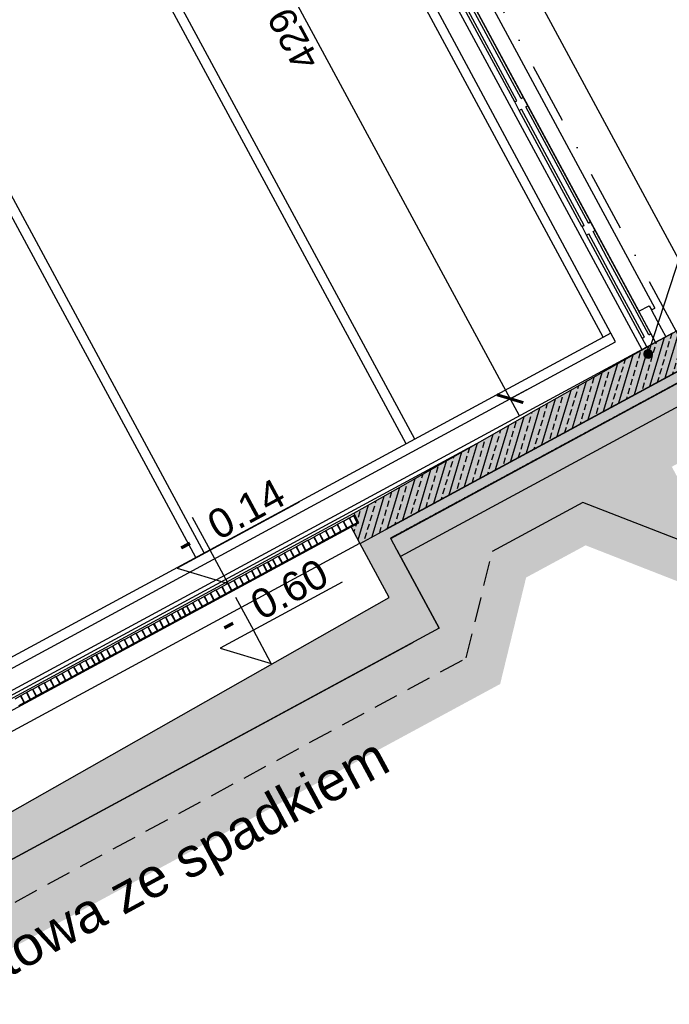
# Model space of a CAD drawing. Header units: millimetres. Extents: x -667476 to -405070, y -32043 to 330643.
# Tile 11 of 55: x -471095 to -467768, y 32077 to 37114. Entities that reach past the tile are written whole.
import ezdxf

# ---------------------------------------------------------------- set-up
doc = ezdxf.new("R2010")
doc.units = ezdxf.units.MM
doc.header["$LTSCALE"] = 10
for name, pattern in [('B0301', [25, 12.5, -6.25, 0, -6.25]), ('DASHDOT', [25.4, 12.7, -6.35, 0, -6.35]), ('DASHED', [19.05, 12.7, -6.35]), ('DASHED2', [0.375, 0.25, -0.125])]:
    doc.linetypes.add(name, pattern=pattern)
for name, color, linetype in [('000', 2, 'Continuous'), ('01 - konstrukcja - płyta - zbrojenie Rozproszone', 250, 'Continuous'), ('01 - konstukcja', 7, 'Continuous'), ('01-konstukcja', 7, 'Continuous'), ('01-warstwy scian', 252, 'Continuous'), ('02-drzwi', 252, 'Continuous'), ('02-element ponizej', 250, 'Continuous'), ('02-elementy wyposazenia', 250, 'Continuous'), ('02-izolacja wodna', 3, 'DASHED2'), ('04 - hatch czarny', 250, 'Continuous'), ('04 - hatch sciany', 250, 'Continuous'), ('04-hatch czarny', 250, 'Continuous'), ('05-grafika', 251, 'Continuous'), ('05-osie', 1, 'DASHDOT'), ('05-tekst', 1, 'Continuous'), ('05-wymiary PB', 3, 'Continuous'), ('06-elewacja cienka', 250, 'Continuous')]:
    doc.layers.add(name, color=color, linetype=linetype)
doc.styles.add('1-100', font='arial.ttf', dxfattribs={"height": 200})
doc.styles.add('1-50', font='arial.ttf', dxfattribs={"height": 100})
doc.styles.get("Standard").update_dxf_attribs({"font": 'arial.ttf'})
doc.dimstyles.new('1-100', dxfattribs={"dimtxt": 140, "dimasz": 100, "dimexe": 100, "dimexo": 300, "dimgap": 30, "dimtad": 1, "dimdec": 0, "dimlfac": 0.1, "dimtxsty": 'Standard', "dimblk": 'ARCHTICK', "dimcen": 0.09, "dimdle": 100, "dimclre": 252, "dimadec": 0, "dimazin": 0, "dimtfac": 1, "dimtdec": 0, "dimtmove": 0, "dimatfit": 3, "dimfxl": 1, "dimfxlon": 1, "dimarcsym": 0})
doc.dimstyles.new('1-50', dxfattribs={"dimtxt": 100, "dimasz": 50, "dimexe": 100, "dimexo": 75, "dimgap": 30, "dimtad": 1, "dimdec": 0, "dimlfac": 0.1, "dimtxsty": 'Standard', "dimblk": 'ARCHTICK', "dimcen": 250, "dimdle": 30, "dimclre": 252, "dimadec": 0, "dimazin": 0, "dimtfac": 1, "dimtdec": 0, "dimtmove": 0, "dimatfit": 3, "dimfxl": 50, "dimfxlon": 1, "dimarcsym": 0})
pattern_1 = [(73.388907, (-552036.92, 155815.11), (-60.84997, 18.152992), []), (73.388907, (-551997.416, 155836.46), (-60.84997, 18.152992), [31.75, -15.875])]

# ---------------------------------------------------------------- blocks, each defined once
blk = doc.blocks.new('brama 310 przekrój')
at = {"layer": '01 - konstukcja'}
blk.add_line((40191.3, 3341.4), (40001.3, 3341.4), dxfattribs=at)
at = {"layer": '01-warstwy scian'}
for p, q in [((40113.8, 3541.4), (40113.8, 3691.4)), ((40138.8, 3541.4), (40138.8, 3691.4)), ((40113.8, 3391.4), (40113.8, 3541.4)), ((40138.8, 3391.4), (40138.8, 3541.4))]:
    blk.add_line(p, q, dxfattribs=at)
at = {"layer": '02-drzwi'}
for p, q in [((40101.3, 6506.4), (40101.3, 6556.4)), ((40141.3, 6556.4), (40101.3, 6556.4)), ((40181.3, 6556.4), (40141.3, 6556.4)), ((40181.3, 6506.4), (40181.3, 6556.4)), ((40101.3, 6391.4), (40101.3, 6506.4)), ((40181.3, 6506.4), (40101.3, 6506.4)), ((40151.3, 6391.4), (40151.3, 6506.4)), ((40101.3, 5491.4), (40101.3, 6391.4)), ((40113.8, 6391.4), (40101.3, 6391.4)), ((40113.8, 5491.4), (40113.8, 6391.4)), ((40138.8, 5491.4), (40138.8, 6391.4)), ((40151.3, 6391.4), (40138.8, 6391.4)), ((40151.3, 5491.4), (40151.3, 6391.4)), ((40101.3, 5441.4), (40101.3, 5491.4)), ((40113.8, 5491.4), (40101.3, 5491.4)), ((40151.3, 5491.4), (40138.8, 5491.4)), ((40151.3, 5441.4), (40151.3, 5491.4)), ((40101.3, 4765.9), (40101.3, 5441.4)), ((40113.8, 5441.4), (40101.3, 5441.4)), ((40113.8, 4765.9), (40113.8, 5441.4)), ((40138.8, 4765.9), (40138.8, 5441.4)), ((40151.3, 5441.4), (40138.8, 5441.4)), ((40151.3, 4765.9), (40151.3, 5441.4)), ((40101.3, 4715.9), (40101.3, 4765.9)), ((40113.8, 4765.9), (40101.3, 4765.9)), ((40151.3, 4765.9), (40138.8, 4765.9)), ((40151.3, 4715.9), (40151.3, 4765.9)), ((40101.3, 4041.4), (40101.3, 4715.9)), ((40113.8, 4715.9), (40101.3, 4715.9)), ((40113.8, 4040.4), (40113.8, 4715.9)), ((40138.8, 4040.4), (40138.8, 4715.9)), ((40151.3, 4715.9), (40138.8, 4715.9)), ((40151.3, 4041.4), (40151.3, 4715.9)), ((40101.3, 4040.4), (40101.3, 4041.4)), ((40101.3, 4041.4), (40113.8, 4041.4)), ((40101.3, 3991.4), (40101.3, 4040.4)), ((40113.8, 4040.4), (40101.3, 4040.4)), ((40138.8, 4041.4), (40151.3, 4041.4)), ((40151.3, 4040.4), (40138.8, 4040.4)), ((40151.3, 4040.4), (40151.3, 4041.4)), ((40151.3, 3991.4), (40151.3, 4040.4)), ((40101.3, 3391.4), (40101.3, 3991.4)), ((40113.8, 3991.4), (40101.3, 3991.4)), ((40113.8, 3841.4), (40113.8, 3991.4)), ((40138.8, 3841.4), (40138.8, 3991.4)), ((40151.3, 3991.4), (40138.8, 3991.4)), ((40151.3, 3391.4), (40151.3, 3991.4)), ((40113.8, 3691.4), (40113.8, 3841.4)), ((40138.8, 3691.4), (40138.8, 3841.4)), ((40101.3, 3341.4), (40101.3, 3391.4)), ((40113.8, 3391.4), (40101.3, 3391.4)), ((40151.3, 3391.4), (40138.8, 3391.4)), ((40151.3, 3341.4), (40151.3, 3391.4))]:
    blk.add_line(p, q, dxfattribs=at)
at = {"layer": '06-elewacja cienka'}
blk.add_line((40181.3, 6506.4), (40181.3, 3341.4), dxfattribs=at)
blk = doc.blocks.new('kota1')
at = {"layer": '05-grafika'}
for points in [[(0, 257), (0, 128.5)], [(345, 128.5), (-128.5, 128.5), (0, 0)], [(0, 0), (0, 128.5)]]:
    blk.add_lwpolyline(points, dxfattribs=at)
at = {"layer": '05-tekst', "style": '1-50', "flags": 12}
for tag, p in [('PLUS/MIUNUS', (-128.5, 143.8)), ('WYSOKOSC', (0, 143.8))]:
    blk.add_attdef(tag, p, '', height=100, dxfattribs=at)
blk = doc.blocks.new('_ArchTick')
at = {"color": 0, "linetype": 'ByBlock', "const_width": 0.15}
blk.add_lwpolyline([(-0.5, -0.5), (0.5, 0.5)], dxfattribs=at)
blk = doc.blocks.new('*D458')
at = {"layer": '05-wymiary PB', "color": 0, "lineweight": -2, "transparency": 16777216}
blk.add_line((-468536.2, 35087.2), (-470670.6, 39036.5), dxfattribs=at)
at = {"layer": '05-wymiary PB', "color": 252, "lineweight": -2, "transparency": 16777216}
for p, q in [((-470623.9, 38948), (-470535.1, 38996.1)), ((-468584.7, 35174.7), (-468495.8, 35222.8))]:
    blk.add_line(p, q, dxfattribs=at)
at = {"layer": 'Defpoints', "color": 0, "transparency": 16777216}
for p in [(-470623, 38948.5), (-474786.4, 36698.4), (-472765.6, 32915.1)]:
    blk.add_point(p, dxfattribs=at)
at = {"layer": '05-wymiary PB', "color": 0, "lineweight": -2, "transparency": 16777216, "xscale": 100, "yscale": 100, "zscale": 100}
for p, rotation in [((-470623, 38948.5), 118.3889074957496), ((-468583.8, 35175.2), 298.3889074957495)]:
    blk.add_blockref('_ArchTick', p, dxfattribs=dict(at, rotation=rotation))
at = {"layer": '05-wymiary PB', "color": 0, "transparency": 16777216, "insert": (-469692.7, 37013.6), "char_height": 140, "attachment_point": 5, "rotation": 118.3889}
blk.add_mtext('429', dxfattribs=at)

msp = doc.modelspace()

# ---------------------------------------------------------------- hatches: boundary and pattern name
at = {"layer": '04 - hatch czarny'}
h = msp.add_hatch(dxfattribs=at)
h.set_pattern_fill('AR-CONC', color=256, scale=2, angle=448.1236, style=0)
h.set_pattern_definition([(166.51247, (-169950.3, -2337.96), (-134.126, 340.28142), [38.1, -419.1]), (111.51247, (-169950.3, -2337.96), (-310.46474, -233.647), [30.48, -335.28117]), (216.96392, (-169961.48, -2309.6), (-444.59074, 106.63445), [32.38, -356.1805]), (162.69667, (-170041.2, -2383.3), (-166.7733, 522.678), [57.15, -628.65]), (213.14803, (-170055.1, -2339.76), (-654.7631, 203.9777), [48.57, -534.2712]), (107.69662, (-170041.2, -2383.3), (-654.7631, 203.9777), [45.7199, -502.9195]), (137.51247, (-170041.17, -2326.52), (47.66232, 362.64126), [38.1, -419.1]), (82.51247, (-170041.17, -2326.52), (-384.81243, -53.8348), [30.48, -335.28]), (187.96392, (-170037.2, -2296.3), (-337.1501, 308.80647), [32.38, -356.17988]), (154.012473, (-169950.3, -2337.96), (-154.08345, -69.961896), [0, -331.216, 0, -340.36, 0, -336.55]), (124.01247, (-169950.3, -2337.96), (-238.94622, 30.1457), [0, -194.056, 0, -323.596, 0, -128.27]), (84.012473, (-169899.73, -2439.33), (-110.800695, 247.77756), [0, -127, 0, -396.24, 0, -525.78]), (74.01247, (-169877.06, -2484.8), (-177.75269, 242.40261), [0, -165.1, 0, -263.144, 0, -373.38])])
h.paths.add_polyline_path([(-475935.5, 30695.6), (-477397.3, 29909), (-477275.4, 29683.3), (-477072.6, 29791.8), (-476930.4, 29527.6), (-476794.7, 29487.3), (-476557.5, 30133.8), (-476165.7, 30345.5), (-475643.4, 30155), (-475332, 30323.3), (-475453.2, 30485.1), (-475606.5, 30402.2), (-475738.5, 30330.9)])
h.paths.add_polyline_path([(-473728.3, 31417.3), (-475453.2, 30485.1), (-475332, 30323.3), (-473633.2, 31241.4)])
h.paths.add_polyline_path([(-478589.2, 29506.3), (-480107.8, 28685.6), (-479939.5, 28374.2), (-478508.6, 29147.5), (-478625.6, 29363.9), (-478537.9, 29411.3)])
h.paths.add_polyline_path([(-472849.5, 31892.3), (-473728.3, 31417.3), (-473633.2, 31241.4), (-472706.5, 31742.2)])
h.paths.add_polyline_path([(-470561.2, 33129), (-472849.5, 31892.3), (-472706.5, 31742.2), (-470466.1, 32953)])
h.paths.add_polyline_path([(-466733.5, 35669.4), (-467464.7, 35276.5), (-467342.9, 35051.3), (-467140.1, 35159.8), (-466997.4, 34895.9), (-466862.5, 34854.8), (-466660.3, 35534.3)])
h.paths.add_polyline_path([(-465648.1, 36500.4), (-466616, 35977.3), (-466564.6, 35882.3), (-466476.9, 35929.6), (-466360, 35713.2), (-465479.8, 36188.9)])
h.paths.add_polyline_path([(-477486, 29568.3), (-477607.8, 29793.5), (-478267.9, 29436.8), (-478194.3, 29300.7), (-477586, 29059.9), (-477545.7, 29195), (-477688.4, 29459)])
h.paths.add_polyline_path([(-467553.5, 34936.3), (-467675.8, 35162.3), (-469144.3, 34366.4), (-468946.9, 34001.4), (-469078.8, 33930.1), (-470561.2, 33129), (-470466.1, 32953), (-468807.8, 33849.2), (-468674.8, 34394), (-468210.6, 34644.9), (-467653.9, 34427.4), (-467613.2, 34563), (-467755.9, 34827)])
at = {"layer": '04 - hatch czarny', "linetype": 'Continuous'}
h = msp.add_hatch(dxfattribs=at)
h.set_pattern_fill('STYROPIAN_0004', color=256, scale=10, angle=28.3889, style=0, pattern_type=2)
h.set_pattern_definition([(118.38891, (-443785.072, 48577.617), (-15.237555, -8.235103), [10, -20]), (118.38891, (-443799.822, 48586.695), (-15.237555, -8.235103), [10, -20]), (178.38891, (-443789.826, 48586.414), (0.486969, 17.313661), [10, -20]), (178.38891, (-443805.064, 48578.179), (0.486969, 17.313661), [10, -20]), (238.38891, (-443785.072, 48577.617), (-14.750586, 9.078558), [10, -20]), (238.38891, (-443800.309, 48569.382), (-14.750586, 9.078558), [10, -20])])
h.paths.add_polyline_path([(-469196, 34462.4), (-466697.5, 35812.7), (-466721.3, 35856.7), (-469219.8, 34506.4)])
at = {"layer": '04 - hatch sciany'}
h = msp.add_hatch(color=256, dxfattribs=at)
h.paths.add_polyline_path([(-467602, 35383), (-467689.5, 35544.9), (-467856.6, 35454.5), (-468487, 35097.3), (-468735.6, 34956.5), (-469298.3, 34637.7), (-469383.9, 34589.2), (-469357.8, 34540.9), (-469397.4, 34519.5), (-469352.7, 34436.8), (-469220.7, 34508.2)])
h.paths.add_polyline_path([(-466722.3, 35858.4), (-466747.9, 35905.9), (-466786, 35976.3), (-467159.4, 35798), (-467689.5, 35544.9), (-467602, 35383)])
h = msp.add_hatch(color=256, dxfattribs=at)
h.paths.add_polyline_path([(-467514.7, 35368.8), (-467464.3, 35275.5), (-466733.9, 35670.3), (-466660.3, 35534.3), (-466353, 35700.4), (-466476.9, 35929.6), (-466564.6, 35882.3), (-466535.1, 35827.7), (-466667.1, 35756.4), (-466696.6, 35810.9)])
h.paths.add_polyline_path([(-467675.5, 35161.4), (-467725.9, 35254.7), (-469195, 34460.6), (-469144.6, 34367.4)])
msp.add_hatch(color=256, dxfattribs=at).paths.add_polyline_path([(-468946.9, 34001.4), (-469163.7, 34402.6), (-469163.7, 34402.6), (-469195, 34460.6), (-469196, 34462.4), (-469219.8, 34506.4), (-469220.7, 34508.2), (-469352.7, 34436.8), (-469202.4, 34158.8), (-475294.1, 30707.5), (-475663.6, 30507.8), (-475880.4, 30909), (-476012.3, 30837.6), (-475738.5, 30330.9)])
at = {"layer": '04-hatch czarny'}
h = msp.add_hatch(dxfattribs=at)
h.set_pattern_fill('EARTH', color=256, scale=40, angle=141.4762, style=0)
h.set_pattern_definition([(79.865154, (-52941.05, 1083379.2), (-205.34145, 294.731893), [254, -254]), (79.865154, (-53034.8, 1083395.95), (-205.34145, 294.731893), [254, -254]), (79.865154, (-53128.57, 1083412.71), (-205.34145, 294.731893), [254, -254]), (169.865154, (-53154.24, 1083449.55), (-294.731893, -205.34145), [254, -254]), (169.865154, (-53137.48, 1083543.32), (-294.731893, -205.34145), [254, -254]), (169.865154, (-53120.72, 1083637.08), (-294.731893, -205.34145), [254, -254])])
h.paths.add_polyline_path([(-465479.8, 36188.9), (-466660.3, 35534.3), (-466862.5, 34854.8), (-467653.9, 34427.4), (-468210.6, 34644.9), (-468674.8, 34394), (-468807.8, 33849.2), (-475643.4, 30155), (-476165.7, 30345.5), (-476557.5, 30133.8), (-476794.8, 29486.9), (-477586.2, 29059.5), (-478194.3, 29300.7), (-479939.5, 28374.2), (-479845.7, 28197.6), (-478182.2, 29080.8), (-477573.2, 28839.2), (-476633.1, 29346.9), (-476395.8, 29993.8), (-476149.8, 30126.8), (-475627.4, 29936.3), (-468634.6, 33715.5), (-468501.6, 34260.3), (-468197, 34424.9), (-467640.4, 34207.4), (-466694.5, 34718.2), (-466491.9, 35399), (-465382.8, 36014)])
at = {"layer": '04-hatch czarny', "true_color": 0x000000}
h = msp.add_hatch(dxfattribs=at)
h.set_pattern_fill('ANSI33', color=18, scale=10, angle=360, style=0)
h.set_pattern_definition(pattern_1)
h.paths.add_polyline_path([(-467602, 35383), (-467689.5, 35544.9), (-467856.6, 35454.5), (-468487, 35097.3), (-468735.6, 34956.5), (-469298.3, 34637.7), (-469383.9, 34589.2), (-469357.8, 34540.9), (-469397.4, 34519.5), (-469352.7, 34436.8), (-469220.7, 34508.2)])
h = msp.add_hatch(dxfattribs=at)
h.set_pattern_fill('ANSI33', color=18, scale=10, angle=360, style=0)
h.set_pattern_definition(pattern_1)
h.paths.add_polyline_path([(-473926.2, 31310.4), (-473997.4, 31442.1), (-475294.1, 30707.5), (-475663.6, 30507.8), (-475880.4, 30909), (-476012.3, 30837.6), (-475738.5, 30330.9)])
h.paths.add_polyline_path([(-470759.1, 33022), (-470864.6, 33217.1), (-473997.4, 31442.1), (-473926.2, 31310.4)])
h.paths.add_polyline_path([(-470864.6, 33217.1), (-470759.1, 33022), (-468946.9, 34001.4), (-469163.7, 34402.6), (-469163.7, 34402.6), (-469195, 34460.6), (-469196, 34462.4), (-469219.8, 34506.4), (-469220.7, 34508.2), (-469352.7, 34436.8), (-469202.4, 34158.8)])

# ---------------------------------------------------------------- linework, layer by layer
at = {"layer": '000'}
for p, q in [((-469195, 34460.6), (-469196, 34462.4)), ((-475606.5, 30402.2), (-469078.8, 33930.1))]:
    msp.add_line(p, q, dxfattribs=at)
at = {"layer": '01 - konstrukcja - płyta - zbrojenie Rozproszone'}
for p, q in [((-469220.7, 34508.2), (-467602, 35383)), ((-475880.4, 30909), (-469352.7, 34436.8))]:
    msp.add_line(p, q, dxfattribs=at)
at = {"layer": '01-konstukcja'}
for p, q in [((-469220.7, 34508.2), (-466722.3, 35858.4)), ((-469195, 34460.6), (-466784.3, 35763.6)), ((-467856.6, 35454.5), (-467689.5, 35544.9)), ((-468487, 35097.3), (-467856.6, 35454.5)), ((-468735.6, 34956.5), (-468487, 35097.3)), ((-469298.3, 34637.7), (-468735.6, 34956.5)), ((-469383.9, 34589.2), (-469298.3, 34637.7)), ((-469357.8, 34540.9), (-469383.9, 34589.2)), ((-469397.4, 34519.5), (-469357.8, 34540.9)), ((-469352.7, 34436.8), (-469397.4, 34519.5)), ((-469351.7, 34435.1), (-469219.8, 34506.4)), ((-469163.7, 34402.6), (-469195, 34460.6)), ((-469202.4, 34158.8), (-469352.7, 34436.8)), ((-469163.7, 34402.6), (-468946.9, 34001.4)), ((-473969.8, 31457.8), (-469202.4, 34158.8)), ((-468946.9, 34001.4), (-475738.5, 30330.9))]:
    msp.add_line(p, q, dxfattribs=at)
at = {"layer": '01-warstwy scian'}
for p, q in [((-469219.8, 34506.4), (-466721.3, 35856.7)), ((-469196, 34462.4), (-466697.5, 35812.7)), ((-467924.6, 35622.4), (-467871.8, 35650.9)), ((-467881.8, 35543.2), (-467924.6, 35622.4)), ((-467871.8, 35650.9), (-467859.9, 35628.9)), ((-467859.9, 35628.9), (-467842.4, 35638.4)), ((-467829, 35571.7), (-467859.9, 35628.9)), ((-467784.8, 35489.9), (-467829, 35571.7)), ((-467839, 35464), (-467881.8, 35543.2)), ((-467675.5, 35161.4), (-469144.6, 34367.4)), ((-468946.9, 34001.4), (-469163.7, 34402.6))]:
    msp.add_line(p, q, dxfattribs=at)
at = {"layer": '02-drzwi'}
msp.add_line((-467821.4, 35473.5), (-467777.5, 35497.3), dxfattribs=at)
at = {"layer": '02-element ponizej'}
for p, q in [((-469044.6, 38336.2), (-467567.5, 35603.1)), ((-477486.3, 30363.9), (-468044.9, 35466.4)), ((-477481, 30253.1), (-467883, 35440.3)), ((-476653.2, 30677.5), (-468735.6, 34956.5)), ((-475925.1, 30991.7), (-469397.4, 34519.5))]:
    msp.add_line(p, q, dxfattribs=at)
at = {"layer": '02-element ponizej', "linetype": 'DASHED'}
for p, q in [((-467821.4, 35473.5), (-467847.8, 35459.3)), ((-468807.8, 33849.2), (-468674.8, 34394)), ((-475643.4, 30155), (-468807.8, 33849.2))]:
    msp.add_line(p, q, dxfattribs=at)
at = {"layer": '02-elementy wyposazenia'}
for p, q in [((-475990.7, 31018.6), (-469383.9, 34589.2)), ((-469436.7, 34549.4), (-469408.3, 34564.8)), ((-469408.3, 34564.8), (-469406.5, 34565.8)), ((-469389.2, 34529.6), (-469408.3, 34564.8)), ((-469406.5, 34565.8), (-469385.3, 34577.2)), ((-469387.5, 34530.6), (-469406.5, 34565.8)), ((-469385.3, 34577.2), (-469383.6, 34578.1)), ((-469366.3, 34542), (-469385.3, 34577.2)), ((-469364.6, 34542.9), (-469383.6, 34578.1)), ((-469527.2, 34500.5), (-469498.8, 34515.9)), ((-469498.8, 34515.9), (-469497, 34516.8)), ((-469479.8, 34480.7), (-469498.8, 34515.9)), ((-469497, 34516.8), (-469468.6, 34532.2)), ((-469478, 34481.6), (-469497, 34516.8)), ((-469468.6, 34532.2), (-469466.8, 34533.1)), ((-469449.6, 34497), (-469468.6, 34532.2)), ((-469466.8, 34533.1), (-469438.4, 34548.5)), ((-469447.8, 34497.9), (-469466.8, 34533.1)), ((-469447.8, 34497.9), (-469419.4, 34513.3)), ((-469438.4, 34548.5), (-469436.7, 34549.4)), ((-469419.4, 34513.3), (-469438.4, 34548.5)), ((-469417.7, 34514.3), (-469436.7, 34549.4)), ((-469419.4, 34513.3), (-469417.7, 34514.3)), ((-469417.7, 34514.3), (-469389.2, 34529.6)), ((-469389.2, 34529.6), (-469387.5, 34530.6)), ((-469387.5, 34530.6), (-469366.3, 34542)), ((-469366.3, 34542), (-469364.6, 34542.9)), ((-469647.9, 34435.3), (-469619.5, 34450.6)), ((-469619.5, 34450.6), (-469617.7, 34451.6)), ((-469600.5, 34415.5), (-469619.5, 34450.6)), ((-469617.7, 34451.6), (-469589.3, 34467)), ((-469598.7, 34416.4), (-469617.7, 34451.6)), ((-469589.3, 34467), (-469587.5, 34467.9)), ((-469570.3, 34431.8), (-469589.3, 34467)), ((-469587.5, 34467.9), (-469559.1, 34483.3)), ((-469568.5, 34432.7), (-469587.5, 34467.9)), ((-469559.1, 34483.3), (-469557.4, 34484.2)), ((-469540.1, 34448.1), (-469559.1, 34483.3)), ((-469557.4, 34484.2), (-469529, 34499.6)), ((-469538.4, 34449), (-469557.4, 34484.2)), ((-469538.4, 34449), (-469509.9, 34464.4)), ((-469529, 34499.6), (-469527.2, 34500.5)), ((-469509.9, 34464.4), (-469529, 34499.6)), ((-469508.2, 34465.3), (-469527.2, 34500.5)), ((-469509.9, 34464.4), (-469508.2, 34465.3)), ((-469508.2, 34465.3), (-469479.8, 34480.7)), ((-469479.8, 34480.7), (-469478, 34481.6)), ((-469478, 34481.6), (-469449.6, 34497)), ((-469449.6, 34497), (-469447.8, 34497.9)), ((-469738.4, 34386.4), (-469710, 34401.7)), ((-469710, 34401.7), (-469708.2, 34402.7)), ((-469691, 34366.5), (-469710, 34401.7)), ((-469708.2, 34402.7), (-469679.8, 34418)), ((-469689.2, 34367.5), (-469708.2, 34402.7)), ((-469679.8, 34418), (-469678.1, 34419)), ((-469660.8, 34382.8), (-469679.8, 34418)), ((-469678.1, 34419), (-469649.7, 34434.3)), ((-469659.1, 34383.8), (-469678.1, 34419)), ((-469649.7, 34434.3), (-469647.9, 34435.3)), ((-469630.6, 34399.1), (-469649.7, 34434.3)), ((-469628.9, 34400.1), (-469647.9, 34435.3)), ((-469630.6, 34399.1), (-469628.9, 34400.1)), ((-469628.9, 34400.1), (-469600.5, 34415.5)), ((-469600.5, 34415.5), (-469598.7, 34416.4)), ((-469598.7, 34416.4), (-469570.3, 34431.8)), ((-469570.3, 34431.8), (-469568.5, 34432.7)), ((-469568.5, 34432.7), (-469540.1, 34448.1)), ((-469540.1, 34448.1), (-469538.4, 34449)), ((-469821.7, 34341.4), (-469800.5, 34352.8)), ((-469800.5, 34352.8), (-469798.8, 34353.7)), ((-469781.5, 34317.6), (-469800.5, 34352.8)), ((-469798.8, 34353.7), (-469770.4, 34369.1)), ((-469779.8, 34318.6), (-469798.8, 34353.7)), ((-469770.4, 34369.1), (-469768.6, 34370.1)), ((-469751.3, 34333.9), (-469770.4, 34369.1)), ((-469768.6, 34370.1), (-469740.2, 34385.4)), ((-469749.6, 34334.9), (-469768.6, 34370.1)), ((-469749.6, 34334.9), (-469721.2, 34350.2)), ((-469740.2, 34385.4), (-469738.4, 34386.4)), ((-469721.2, 34350.2), (-469740.2, 34385.4)), ((-469719.4, 34351.2), (-469738.4, 34386.4)), ((-469721.2, 34350.2), (-469719.4, 34351.2)), ((-469719.4, 34351.2), (-469691, 34366.5)), ((-469691, 34366.5), (-469689.2, 34367.5)), ((-469689.2, 34367.5), (-469660.8, 34382.8)), ((-469660.8, 34382.8), (-469659.1, 34383.8)), ((-469659.1, 34383.8), (-469630.6, 34399.1)), ((-469906.7, 34295.4), (-469878.3, 34310.8)), ((-469878.3, 34310.8), (-469876.5, 34311.7)), ((-469859.3, 34275.6), (-469878.3, 34310.8)), ((-469876.5, 34311.7), (-469848.1, 34327.1)), ((-469857.5, 34276.5), (-469876.5, 34311.7)), ((-469848.1, 34327.1), (-469846.4, 34328)), ((-469829.1, 34291.9), (-469848.1, 34327.1)), ((-469846.4, 34328), (-469825.2, 34339.5)), ((-469827.4, 34292.8), (-469846.4, 34328)), ((-469827.4, 34292.8), (-469806.2, 34304.3)), ((-469825.2, 34339.5), (-469823.5, 34340.4)), ((-469806.2, 34304.3), (-469825.2, 34339.5)), ((-469823.5, 34340.4), (-469821.7, 34341.4)), ((-469802.7, 34306.2), (-469821.7, 34341.4)), ((-469806.2, 34304.3), (-469804.4, 34305.2)), ((-469804.4, 34305.2), (-469802.7, 34306.2)), ((-469802.7, 34306.2), (-469781.5, 34317.6)), ((-469779.8, 34318.6), (-469751.3, 34333.9)), ((-469751.3, 34333.9), (-469749.6, 34334.9)), ((-469997.2, 34246.5), (-469968.8, 34261.8)), ((-469968.8, 34261.8), (-469967.1, 34262.8)), ((-469949.8, 34226.7), (-469968.8, 34261.8)), ((-469967.1, 34262.8), (-469938.7, 34278.1)), ((-469948.1, 34227.6), (-469967.1, 34262.8)), ((-469938.7, 34278.1), (-469936.9, 34279.1)), ((-469919.6, 34243), (-469938.7, 34278.1)), ((-469936.9, 34279.1), (-469908.5, 34294.5)), ((-469917.9, 34243.9), (-469936.9, 34279.1)), ((-469917.9, 34243.9), (-469889.5, 34259.3)), ((-469908.5, 34294.5), (-469906.7, 34295.4)), ((-469889.5, 34259.3), (-469908.5, 34294.5)), ((-469887.7, 34260.2), (-469906.7, 34295.4)), ((-469889.5, 34259.3), (-469887.7, 34260.2)), ((-469887.7, 34260.2), (-469859.3, 34275.6)), ((-469859.3, 34275.6), (-469857.5, 34276.5)), ((-469857.5, 34276.5), (-469829.1, 34291.9)), ((-469829.1, 34291.9), (-469827.4, 34292.8)), ((-470087.8, 34197.6), (-470059.4, 34212.9)), ((-470059.4, 34212.9), (-470057.6, 34213.9)), ((-470040.3, 34177.7), (-470059.4, 34212.9)), ((-470057.6, 34213.9), (-470029.2, 34229.2)), ((-470038.6, 34178.7), (-470057.6, 34213.9)), ((-470010.2, 34194), (-470029.2, 34229.2)), ((-470027.4, 34230.2), (-469999, 34245.5)), ((-470008.4, 34195), (-470027.4, 34230.2)), ((-470008.4, 34195), (-469980, 34210.3)), ((-469999, 34245.5), (-469997.2, 34246.5)), ((-469980, 34210.3), (-469999, 34245.5)), ((-469978.2, 34211.3), (-469997.2, 34246.5)), ((-469980, 34210.3), (-469978.2, 34211.3)), ((-469978.2, 34211.3), (-469949.8, 34226.7)), ((-469949.8, 34226.7), (-469948.1, 34227.6)), ((-469948.1, 34227.6), (-469919.6, 34243)), ((-469919.6, 34243), (-469917.9, 34243.9)), ((-470180.1, 34147.7), (-470178.3, 34148.6)), ((-470178.3, 34148.6), (-470149.9, 34164)), ((-470159.3, 34113.4), (-470178.3, 34148.6)), ((-470149.9, 34164), (-470148.1, 34164.9)), ((-470130.9, 34128.8), (-470149.9, 34164)), ((-470148.1, 34164.9), (-470119.7, 34180.3)), ((-470129.1, 34129.8), (-470148.1, 34164.9)), ((-470119.7, 34180.3), (-470117.9, 34181.3)), ((-470100.7, 34145.1), (-470119.7, 34180.3)), ((-470117.9, 34181.3), (-470089.5, 34196.6)), ((-470098.9, 34146.1), (-470117.9, 34181.3)), ((-470098.9, 34146.1), (-470070.5, 34161.4)), ((-470089.5, 34196.6), (-470087.8, 34197.6)), ((-470070.5, 34161.4), (-470089.5, 34196.6)), ((-470068.8, 34162.4), (-470087.8, 34197.6)), ((-470070.5, 34161.4), (-470068.8, 34162.4)), ((-470068.8, 34162.4), (-470040.3, 34177.7)), ((-470040.3, 34177.7), (-470038.6, 34178.7)), ((-470038.6, 34178.7), (-470010.2, 34194)), ((-470010.2, 34194), (-470008.4, 34195)), ((-470286.2, 34090.3), (-470265.1, 34101.7)), ((-470265.1, 34101.7), (-470263.3, 34102.7)), ((-470246.1, 34066.5), (-470265.1, 34101.7)), ((-470263.3, 34102.7), (-470261.6, 34103.6)), ((-470261.6, 34103.6), (-470240.4, 34115.1)), ((-470242.5, 34068.4), (-470261.6, 34103.6)), ((-470240.4, 34115.1), (-470238.6, 34116)), ((-470221.4, 34079.9), (-470240.4, 34115.1)), ((-470238.6, 34116), (-470210.2, 34131.4)), ((-470219.6, 34080.8), (-470238.6, 34116)), ((-470210.2, 34131.4), (-470208.5, 34132.3)), ((-470191.2, 34096.2), (-470210.2, 34131.4)), ((-470208.5, 34132.3), (-470180.1, 34147.7)), ((-470189.5, 34097.1), (-470208.5, 34132.3)), ((-470189.5, 34097.1), (-470161, 34112.5)), ((-470161, 34112.5), (-470180.1, 34147.7)), ((-470161, 34112.5), (-470159.3, 34113.4)), ((-470159.3, 34113.4), (-470130.9, 34128.8)), ((-470130.9, 34128.8), (-470129.1, 34129.8)), ((-470129.1, 34129.8), (-470100.7, 34145.1)), ((-470100.7, 34145.1), (-470098.9, 34146.1)), ((-470376.8, 34041.4), (-470348.3, 34056.7)), ((-470348.3, 34056.7), (-470346.6, 34057.7)), ((-470329.3, 34021.5), (-470348.3, 34056.7)), ((-470346.6, 34057.7), (-470318.2, 34073)), ((-470327.6, 34022.5), (-470346.6, 34057.7)), ((-470318.2, 34073), (-470316.4, 34074)), ((-470299.2, 34037.8), (-470318.2, 34073)), ((-470316.4, 34074), (-470288, 34089.3)), ((-470297.4, 34038.8), (-470316.4, 34074)), ((-470297.4, 34038.8), (-470269, 34054.2)), ((-470288, 34089.3), (-470286.2, 34090.3)), ((-470269, 34054.2), (-470288, 34089.3)), ((-470267.2, 34055.1), (-470286.2, 34090.3)), ((-470269, 34054.2), (-470267.2, 34055.1)), ((-470267.2, 34055.1), (-470246.1, 34066.5)), ((-470246.1, 34066.5), (-470244.3, 34067.5)), ((-470244.3, 34067.5), (-470242.5, 34068.4)), ((-470242.5, 34068.4), (-470221.4, 34079.9)), ((-470221.4, 34079.9), (-470219.6, 34080.8)), ((-470219.6, 34080.8), (-470191.2, 34096.2)), ((-470191.2, 34096.2), (-470189.5, 34097.1)), ((-470467.3, 33992.4), (-470438.9, 34007.8)), ((-470438.9, 34007.8), (-470437.1, 34008.8)), ((-470419.9, 33972.6), (-470438.9, 34007.8)), ((-470437.1, 34008.8), (-470408.7, 34024.1)), ((-470418.1, 33973.6), (-470437.1, 34008.8)), ((-470408.7, 34024.1), (-470406.9, 34025.1)), ((-470389.7, 33988.9), (-470408.7, 34024.1)), ((-470406.9, 34025.1), (-470378.5, 34040.4)), ((-470387.9, 33989.9), (-470406.9, 34025.1)), ((-470387.9, 33989.9), (-470359.5, 34005.2)), ((-470378.5, 34040.4), (-470376.8, 34041.4)), ((-470359.5, 34005.2), (-470378.5, 34040.4)), ((-470357.7, 34006.2), (-470376.8, 34041.4)), ((-470359.5, 34005.2), (-470357.7, 34006.2)), ((-470357.7, 34006.2), (-470329.3, 34021.5)), ((-470329.3, 34021.5), (-470327.6, 34022.5)), ((-470327.6, 34022.5), (-470299.2, 34037.8)), ((-470299.2, 34037.8), (-470297.4, 34038.8)), ((-470557.8, 33943.5), (-470529.4, 33958.9)), ((-470529.4, 33958.9), (-470527.6, 33959.8)), ((-470510.4, 33923.7), (-470529.4, 33958.9)), ((-470527.6, 33959.8), (-470499.2, 33975.2)), ((-470508.6, 33924.6), (-470527.6, 33959.8)), ((-470499.2, 33975.2), (-470497.5, 33976.1)), ((-470480.2, 33940), (-470499.2, 33975.2)), ((-470497.5, 33976.1), (-470469, 33991.5)), ((-470478.4, 33941), (-470497.5, 33976.1)), ((-470478.4, 33941), (-470450, 33956.3)), ((-470469, 33991.5), (-470467.3, 33992.4)), ((-470450, 33956.3), (-470469, 33991.5)), ((-470448.3, 33957.3), (-470467.3, 33992.4)), ((-470450, 33956.3), (-470448.3, 33957.3)), ((-470448.3, 33957.3), (-470419.9, 33972.6)), ((-470419.9, 33972.6), (-470418.1, 33973.6)), ((-470418.1, 33973.6), (-470389.7, 33988.9)), ((-470389.7, 33988.9), (-470387.9, 33989.9)), ((-470648.3, 33894.6), (-470619.9, 33910)), ((-470619.9, 33910), (-470618.2, 33910.9)), ((-470600.9, 33874.8), (-470619.9, 33910)), ((-470618.2, 33910.9), (-470589.7, 33926.3)), ((-470599.1, 33875.7), (-470618.2, 33910.9)), ((-470589.7, 33926.3), (-470588, 33927.2)), ((-470570.7, 33891.1), (-470589.7, 33926.3)), ((-470588, 33927.2), (-470559.6, 33942.6)), ((-470569, 33892), (-470588, 33927.2)), ((-470569, 33892), (-470540.6, 33907.4)), ((-470559.6, 33942.6), (-470557.8, 33943.5)), ((-470540.6, 33907.4), (-470559.6, 33942.6)), ((-470538.8, 33908.3), (-470557.8, 33943.5)), ((-470540.6, 33907.4), (-470538.8, 33908.3)), ((-470538.8, 33908.3), (-470510.4, 33923.7)), ((-470510.4, 33923.7), (-470508.6, 33924.6)), ((-470508.6, 33924.6), (-470480.2, 33940)), ((-470480.2, 33940), (-470478.4, 33941)), ((-470756.3, 33836.3), (-470727.9, 33851.6)), ((-470727.9, 33851.6), (-470726.1, 33852.6)), ((-470708.9, 33816.4), (-470727.9, 33851.6)), ((-470726.1, 33852.6), (-470705, 33864)), ((-470707.1, 33817.4), (-470726.1, 33852.6)), ((-470705, 33864), (-470703.2, 33865)), ((-470685.9, 33828.8), (-470705, 33864)), ((-470703.2, 33865), (-470701.4, 33865.9)), ((-470701.4, 33865.9), (-470680.3, 33877.3)), ((-470682.4, 33830.7), (-470701.4, 33865.9)), ((-470680.3, 33877.3), (-470678.5, 33878.3)), ((-470661.3, 33842.2), (-470680.3, 33877.3)), ((-470678.5, 33878.3), (-470650.1, 33893.6)), ((-470659.5, 33843.1), (-470678.5, 33878.3)), ((-470659.5, 33843.1), (-470631.1, 33858.5)), ((-470650.1, 33893.6), (-470648.3, 33894.6)), ((-470631.1, 33858.5), (-470650.1, 33893.6)), ((-470629.3, 33859.4), (-470648.3, 33894.6)), ((-470631.1, 33858.5), (-470629.3, 33859.4)), ((-470629.3, 33859.4), (-470600.9, 33874.8)), ((-470600.9, 33874.8), (-470599.1, 33875.7)), ((-470599.1, 33875.7), (-470570.7, 33891.1)), ((-470570.7, 33891.1), (-470569, 33892)), ((-470846.8, 33787.3), (-470818.4, 33802.7)), ((-470818.4, 33802.7), (-470816.6, 33803.6)), ((-470799.4, 33767.5), (-470818.4, 33802.7)), ((-470816.6, 33803.6), (-470788.2, 33819)), ((-470797.6, 33768.5), (-470816.6, 33803.6)), ((-470788.2, 33819), (-470786.5, 33820)), ((-470769.2, 33783.8), (-470788.2, 33819)), ((-470786.5, 33820), (-470758, 33835.3)), ((-470767.4, 33784.8), (-470786.5, 33820)), ((-470767.4, 33784.8), (-470739, 33800.1)), ((-470758, 33835.3), (-470756.3, 33836.3)), ((-470739, 33800.1), (-470758, 33835.3)), ((-470737.3, 33801.1), (-470756.3, 33836.3)), ((-470739, 33800.1), (-470737.3, 33801.1)), ((-470737.3, 33801.1), (-470708.9, 33816.4)), ((-470708.9, 33816.4), (-470707.1, 33817.4)), ((-470707.1, 33817.4), (-470685.9, 33828.8)), ((-470685.9, 33828.8), (-470684.2, 33829.8)), ((-470684.2, 33829.8), (-470682.4, 33830.7)), ((-470682.4, 33830.7), (-470661.3, 33842.2)), ((-470661.3, 33842.2), (-470659.5, 33843.1)), ((-470937.3, 33738.4), (-470908.9, 33753.8)), ((-470908.9, 33753.8), (-470907.2, 33754.7)), ((-470889.9, 33718.6), (-470908.9, 33753.8)), ((-470907.2, 33754.7), (-470878.7, 33770.1)), ((-470888.1, 33719.5), (-470907.2, 33754.7)), ((-470878.7, 33770.1), (-470877, 33771)), ((-470859.7, 33734.9), (-470878.7, 33770.1)), ((-470877, 33771), (-470848.6, 33786.4)), ((-470858, 33735.8), (-470877, 33771)), ((-470858, 33735.8), (-470829.6, 33751.2)), ((-470848.6, 33786.4), (-470846.8, 33787.3)), ((-470829.6, 33751.2), (-470848.6, 33786.4)), ((-470827.8, 33752.1), (-470846.8, 33787.3)), ((-470829.6, 33751.2), (-470827.8, 33752.1)), ((-470827.8, 33752.1), (-470799.4, 33767.5)), ((-470799.4, 33767.5), (-470797.6, 33768.5)), ((-470797.6, 33768.5), (-470769.2, 33783.8)), ((-470769.2, 33783.8), (-470767.4, 33784.8)), ((-471027.9, 33689.5), (-470999.4, 33704.8)), ((-470999.4, 33704.8), (-470997.7, 33705.8)), ((-470980.4, 33669.7), (-470999.4, 33704.8)), ((-470997.7, 33705.8), (-470969.3, 33721.2)), ((-470978.7, 33670.6), (-470997.7, 33705.8)), ((-470969.3, 33721.2), (-470967.5, 33722.1)), ((-470950.3, 33686), (-470969.3, 33721.2)), ((-470967.5, 33722.1), (-470939.1, 33737.5)), ((-470948.5, 33686.9), (-470967.5, 33722.1)), ((-470948.5, 33686.9), (-470920.1, 33702.3)), ((-470939.1, 33737.5), (-470937.3, 33738.4)), ((-470920.1, 33702.3), (-470939.1, 33737.5)), ((-470918.3, 33703.2), (-470937.3, 33738.4)), ((-470920.1, 33702.3), (-470918.3, 33703.2)), ((-470918.3, 33703.2), (-470889.9, 33718.6)), ((-470889.9, 33718.6), (-470888.1, 33719.5)), ((-470888.1, 33719.5), (-470859.7, 33734.9)), ((-470859.7, 33734.9), (-470858, 33735.8)), ((-471118.4, 33640.6), (-471090, 33655.9)), ((-471090, 33655.9), (-471088.2, 33656.9)), ((-471071, 33620.7), (-471090, 33655.9)), ((-471088.2, 33656.9), (-471059.8, 33672.2)), ((-471069.2, 33621.7), (-471088.2, 33656.9)), ((-471059.8, 33672.2), (-471058, 33673.2)), ((-471040.8, 33637), (-471059.8, 33672.2)), ((-471058, 33673.2), (-471029.6, 33688.5)), ((-471039, 33638), (-471058, 33673.2)), ((-471039, 33638), (-471010.6, 33653.3)), ((-471029.6, 33688.5), (-471027.9, 33689.5)), ((-471010.6, 33653.3), (-471029.6, 33688.5)), ((-471008.8, 33654.3), (-471027.9, 33689.5)), ((-471010.6, 33653.3), (-471008.8, 33654.3)), ((-471008.8, 33654.3), (-470980.4, 33669.7)), ((-470980.4, 33669.7), (-470978.7, 33670.6)), ((-470978.7, 33670.6), (-470950.3, 33686)), ((-470950.3, 33686), (-470948.5, 33686.9)), ((-471099.4, 33605.4), (-471071, 33620.7)), ((-471071, 33620.7), (-471069.2, 33621.7)), ((-471069.2, 33621.7), (-471040.8, 33637)), ((-471040.8, 33637), (-471039, 33638))]:
    msp.add_line(p, q, dxfattribs=at)
at = {"layer": '02-izolacja wodna', "ltscale": 5}
msp.add_line((-469196, 34462.4), (-466697.5, 35812.7), dxfattribs=at)
at = {"layer": '02-izolacja wodna', "ltscale": 15, "const_width": 5}
for points in [[(-466721.8, 35857.6), (-469220.2, 34507.3)], [(-469195.5, 34461.5), (-466697.1, 35811.8)]]:
    msp.add_lwpolyline(points, dxfattribs=at)
at = {"layer": '04-hatch czarny'}
msp.add_lwpolyline([(-467653.9, 34427.4), (-468210.6, 34644.9), (-468674.8, 34394)], dxfattribs=at)
at = {"layer": '05-osie', "linetype": 'B0301', "ltscale": 2.5}
msp.add_line((-466829.1, 33847.7), (-470961.6, 41494.1), dxfattribs=at)
at = {"layer": '06-elewacja cienka'}
for p, q in [((-468106.5, 35490), (-469599.5, 38252.4)), ((-468044.9, 35466.4), (-469555.5, 38276.1)), ((-469312.9, 38191.2), (-467924.6, 35622.4)), ((-469237.8, 38220.5), (-467842.4, 35638.4)), ((-469115.6, 34944.6), (-470568.1, 37632.2)), ((-469071.6, 34968.4), (-470524.1, 37656)), ((-470149.3, 34386), (-471601.8, 37073.6)), ((-470193.3, 34362.2), (-471645.8, 37049.8)), ((-468068.7, 35510.4), (-475427.7, 31533.2))]:
    msp.add_line(p, q, dxfattribs=at)

# ---------------------------------------------------------------- block references
at = {"layer": '01-konstukcja', "xscale": -1, "rotation": 28.38890749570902}
msp.add_blockref('brama 310 przekrój', (-430971.6, 51590.8), dxfattribs=at)
at = {"layer": '05-wymiary PB'}
ref = msp.add_blockref('kota1', (-470027.4, 34230.2), dxfattribs=dict(at, xscale=1.5, yscale=1.5, zscale=1.5, rotation=28.3889074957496))
ref.add_attrib('PLUS/MIUNUS', ' -', (-470299.5, 34328.4), dxfattribs={"layer": '05-tekst', "height": 150, "rotation": 28.3889, "style": '1-50'})
ref.add_attrib('WYSOKOSC', ' 0.14', (-470130, 34419.9), dxfattribs={"layer": '05-tekst', "height": 150, "rotation": 28.3889, "style": '1-50'})
ref = msp.add_blockref('kota1', (-469806.5, 33821.1), dxfattribs=dict(at, xscale=1.5, yscale=1.5, zscale=1.5, rotation=28.3889074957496))
ref.add_attrib('PLUS/MIUNUS', ' -', (-470078.7, 33919.3), dxfattribs={"layer": '05-tekst', "height": 150, "rotation": 28.3889, "style": '1-50'})
ref.add_attrib('WYSOKOSC', ' 0.60', (-469909.1, 34010.8), dxfattribs={"layer": '05-tekst', "height": 150, "rotation": 28.3889, "style": '1-50'})

# ---------------------------------------------------------------- texts
at = {"layer": '05-tekst', "insert": (-472360, 31640.5), "char_height": 200, "width": 6243.423, "attachment_point": 4, "rotation": 28.3889, "line_spacing_factor": 0.93983, "style": '1-100'}
msp.add_mtext('płyta żelbetowa ze spadkiem', dxfattribs=at)

# ---------------------------------------------------------------- dimensions: what is measured, and where the dimension line sits
at = {"layer": '05-wymiary PB'}
dim = msp.add_linear_dim(base=(-470623, 38948.5), p1=(-472765.6, 32915.1), p2=(-474786.4, 36698.4), angle=118.3889, text='429', dimstyle='1-100', dxfattribs=at)
dim.commit()
dim.dimension.update_dxf_attribs({"geometry": '*D458', "text_midpoint": (-469692.7, 37013.6)})

# ---------------------------------------------------------------- leaders
at = {"layer": '05-grafika'}
msp.add_leader([(-467876.8, 35403.9), (-467479.2, 36624.9), (-467178.2, 36787.6)], dimstyle='1-50', override={"dimasz": 50, "dimldrblk": 'Dot'}, dxfattribs=at)

doc.saveas('drawing.dxf')
